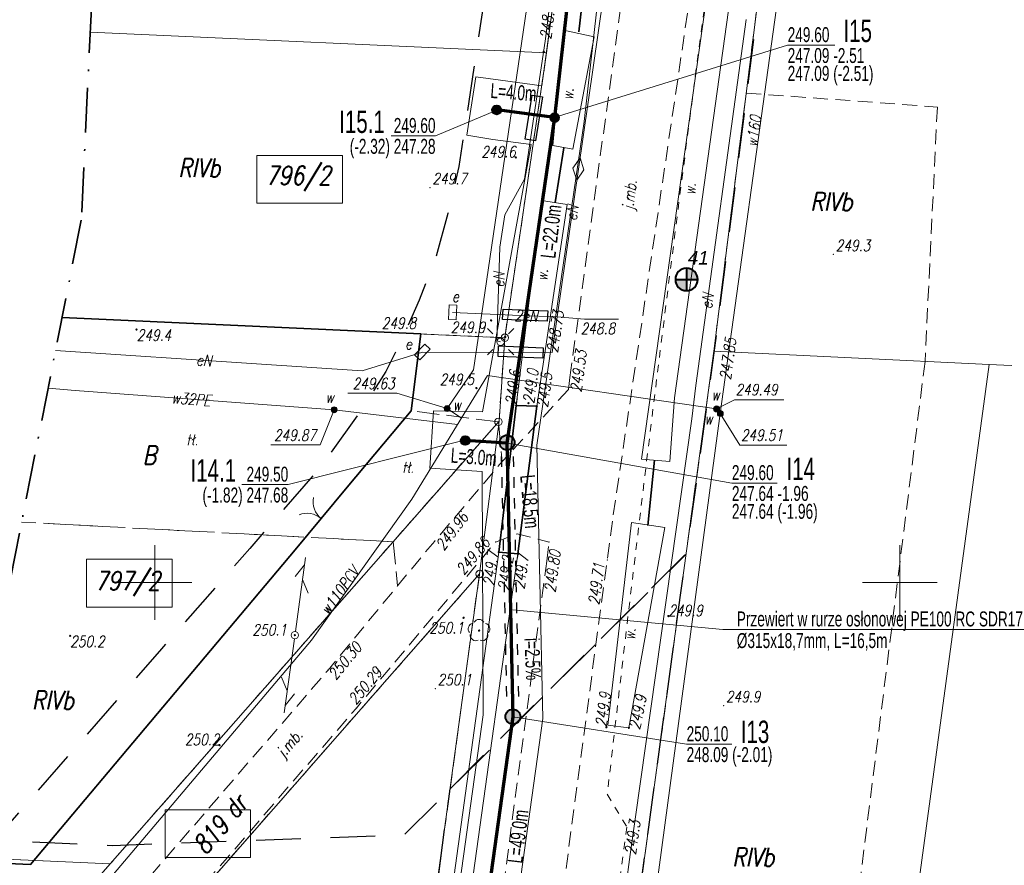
# Model space of a CAD drawing. Header units: millimetres. Extents: x 7436010 to 7436992, y 5663514 to 5666647.
# Tile 65 of 73: x 7436741 to 7436807, y 5666381 to 5666438. Entities that reach past the tile are written whole.
import ezdxf
from ezdxf.enums import TextEntityAlignment as Align

# ---------------------------------------------------------------- set-up
doc = ezdxf.new("R2010")
doc.units = ezdxf.units.MM
doc.header["$PDSIZE"] = 1
for name, pattern in [('$0$HIDDEN', [9.525, 6.35, -3.175]), ('0.7_0.7', [1.4, 0.7, -0.7]), ('1', [0]), ('3', [1, 0.5, -0.5]), ('4', [2.5, 1.5, -1]), ('EGKK', [2, 1.5, -0.5]), ('GAK', [3.5, 2, -0.75, 0, -0.75]), ('GDE', [0]), ('GUZ', [1.5, 1, -0.5]), ('KOC', [2, 1.5, -0.5]), ('KOR', [2, 1, 1]), ('KOU', [1.5, 1, -0.5]), ('UBE', [0]), ('UPE', [2, 1, 1]), ('UPW', [2, 1, 1])]:
    doc.linetypes.add(name, pattern=pattern)
for name, color, linetype, lineweight in [('1 OGRODZENIE', 7, 'BGT', 35), ('2 BRAMY FURTKI', 7, 'Continuous', 18), ('4 JEZDNIA MB', 7, 'KOU', 18), ('6 PLAC TŁUCZEŃ', 7, 'KOC', 18), ('_AA_Kanalizacja grawitacyjna - trasa', 244, 'Continuous', 70), ('_AA_Odcinki boczne grawitacyjne 160mm - trasa', 30, 'Continuous', 70), ('_AA_Studnia kanalizacyjna bet.1000mm - symbol', 24, 'Continuous', 40), ('_AA_Studnia kanalizacyjna PP 600mm - symbol', 24, 'Continuous', 40), ('_DZIAŁKI DO POZWOLENIA', 110, 'Continuous', 9), ('_GG_Otwory geologiczne - symbole', 10, 'Continuous', 40), ('_HH_Przewiert OPIS', 7, 'Continuous', 25), ('_HH_Przewiert_przecisk w rurze osłonowej - trasa', 202, '0.7_0.7', 30), ('_J_rury AROT', 1, 'Continuous', 30), ('_LINIA ROZ.LOKA', 4, '$0$HIDDEN', 30), ('DZIALKI_SYT-WYS_T_0', 7, 'Continuous', 18), ('Działki zarys', 7, 'Continuous', 18), ('EDZPD_L_1', 7, 'GDE', 18), ('EDZPP_T_0', 7, 'Continuous', 18), ('EKLPK_L_0', 96, 'EGKK', 18), ('EUZOU_T_0', 96, 'Continuous', 18), ('EUZOU_T_3', 7, 'Continuous', 18), ('EUZPU_L_3', 7, 'KOR', 18), ('EUZPU_L_7', 7, 'KOR', 18), ('GG_otwory_geologiczne_geolog', 10, 'Continuous', 40), ('Linie_odn', 7, 'Continuous', 9), ('Linie_opisowe', 7, 'Continuous', 5), ('MPZP', 6, '4', 25), ('Numery działek uzupełnienie', 7, 'Continuous', 18), ('obszar odziaływania inwestcyji', 80, 'Continuous', 20), ('Podzial_sekcyjny_krzyze', 7, 'Continuous', 13), ('Punkty', 7, 'Continuous', 18), ('PunPOMIAR1', 7, 'Continuous', 18), ('RzedPOMIAR1', 7, 'Continuous', 18), ('SDROK_T_0', 7, 'Continuous', 18), ('SDRPK_L_1', 7, 'KOU', 18), ('SDRPK_L_4', 7, 'KOU', 18), ('SDRPT_L_0', 7, '1', 35), ('SIEC_ENERGETYCZNA_L_0', 1, '3', 18), ('SZZPZ_T_0', 7, 'Continuous', 18), ('UEEOA_T_0', 1, 'Continuous', 18), ('UEEOC_T_0', 1, 'Continuous', 18), ('UEEOO_T_0', 1, 'Continuous', 18), ('UEEPA_T_0', 1, 'Continuous', 18), ('UEEPA_T_2', 1, 'Continuous', 18), ('UEEPB_L_0', 1, 'UBE', 18), ('UEEPON_L_0', 1, 'UPE', 18), ('UTTPA_T_3', 30, 'Continuous', 18), ('UWWOA_T_0', 5, 'Continuous', 18), ('UWWOC_T_0', 5, 'Continuous', 18), ('UWWOO_T_0', 5, 'Continuous', 18), ('UWWPA_T_0', 5, 'Continuous', 18), ('UWWPB_L_0', 5, '1', 18), ('UWWPO_L_0', 5, '1', 18), ('UWWPO_L_1', 5, '1', 18), ('UŻYTKI LINIE', 96, 'GUZ', 18), ('UŻYTKI OZNACZENIE', 96, 'Continuous', 18), ('WEKTOR WODOCIĄGI wo', 5, 'Continuous', 18), ('WUKOS_T_0', 7, 'Continuous', 18), ('WUKOS_T_1', 7, 'Continuous', 18), ('ZAKRES MAPY', 1, 'GAK', 35)]:
    doc.layers.add(name, color=color, linetype=linetype, lineweight=lineweight)
doc.layers.add('_AA Studnie 600 PP plamki', color=244, linetype='Continuous', lineweight=35, plot=False)
doc.layers.add('_AA Studnie 600 PP SIEĆ', color=244, linetype='Continuous', lineweight=35, plot=False)
for name, color, linetype in [('_AA_Studnia kanalizacyjna bet.1000mm - plamki', 255, 'Continuous'), ('_AA_Studnia kanalizacyjna PP 600mm - plamki', 24, 'Continuous'), ('_map', 7, 'Continuous'), ('TEKST ks przyłącz korek', 32, 'Continuous'), ('TEKST ks przyłącz L _ i', 32, 'Continuous'), ('TEKST ks sieć L _ i', 244, 'Continuous'), ('TEKST ks studnia', 244, 'Continuous')]:
    doc.layers.add(name, color=color, linetype=linetype)
doc.styles.add('K1_ACAD', font='romans.shx', dxfattribs={"width": 0.8, "oblique": 12})
doc.styles.add('PLAN 1 pop.', font='ARIALN.TTF', dxfattribs={"width": 0.8})
doc.styles.add('PLAN 2 pop.', font='ARIALN.TTF', dxfattribs={"width": 0.8})
doc.linetypes.add('BGT', pattern='A,3.75,[133,ltypeshp.shx,S=0.1875,R=0,X=0,Y=0],3.75', length=7.5)

# ---------------------------------------------------------------- blocks, each defined once
blk = doc.blocks.new('GRO')
at = {"linetype": 'Continuous'}
blk.add_circle((0, 0), 0.045, dxfattribs=at)
blk = doc.blocks.new('GRT')
at = {"linetype": 'Continuous'}
blk.add_circle((0, 0), 0.25, dxfattribs=at)
blk = doc.blocks.new('DLI')
at = {"linetype": 'Continuous'}
blk.add_circle((0, 0), 0.045, dxfattribs=at)
for centre, start, end in [((0, 0.375), 30.14012, 149.85988), ((-0.357, 0.116), 102.14447, 221.86002), ((0.357, 0.116), 318.13998, 77.85553), ((-0.22, -0.303), 174.14818, 293.85423), ((0.22, -0.303), 246.14577, 5.85182)]:
    blk.add_arc(centre, 0.375, start, end, dxfattribs=at)
blk = doc.blocks.new('STE')
at = {"linetype": 'Continuous'}
for p, q in [((0.5, 0.25), (-0.5, 0.25)), ((-0.5, 0.25), (-0.5, -0.25)), ((0.5, -0.25), (0.5, 0.25)), ((-0.5, -0.25), (0.5, -0.25))]:
    blk.add_line(p, q, dxfattribs=at)
blk = doc.blocks.new('SLS')
at = {"linetype": 'Continuous'}
blk.add_circle((0, 0), 0.25, dxfattribs=at)
blk = doc.blocks.new('LAT')
at = {"linetype": 'Continuous'}
for p, q in [((-0.53035, 0.53035), (-0.8839, 0.8839)), ((0.53035, 0.53035), (0.8839, 0.8839)), ((-0.53035, -0.53035), (-0.8839, -0.8839)), ((0.53035, -0.53035), (0.8839, -0.8839))]:
    blk.add_line(p, q, dxfattribs=at)
blk = doc.blocks.new('MUF')
at = {"linetype": 'Continuous'}
for p, q in [((-0.75, 0), (0, 0.375)), ((0, -0.375), (-0.75, 0)), ((0, 0.375), (0.75, 0)), ((0.75, 0), (0, -0.375))]:
    blk.add_line(p, q, dxfattribs=at)
blk = doc.blocks.new('SUUS18_01')
at = {"linetype": 'Continuous'}
for p, q in [((0.5, 0.25), (-0.5, 0.25)), ((-0.5, 0.25), (-0.5, -0.25)), ((0.5, -0.25), (0.5, 0.25)), ((-0.5, -0.25), (0.5, -0.25))]:
    blk.add_line(p, q, dxfattribs=at)
blk = doc.blocks.new('PLT')
at = {"linetype": 'Continuous'}
for p, q in [((0.25, 0), (5.25, 0)), ((3.76605, 0), (2.9, -0.5)), ((3.9, 0.5), (4.76605, 0))]:
    blk.add_line(p, q, dxfattribs=at)
blk = doc.blocks.new('ZAS')
at = {"linetype": 'Continuous'}
for radius in [0.2, 0.175, 0.15, 0.125, 0.1, 0.075, 0.05, 0.025, 0.00715]:
    blk.add_circle((0, 0), radius, dxfattribs=at)
blk = doc.blocks.new('SUUS25')
at = {"linetype": 'Continuous'}
for radius in [0.2, 0.175, 0.15, 0.125, 0.1, 0.075, 0.05, 0.025, 0.00715]:
    blk.add_circle((0, 0), radius, dxfattribs=at)
blk = doc.blocks.new('WSP')
at = {"linetype": 'Continuous'}
blk.add_circle((0, 0), 0.045, dxfattribs=at)
blk = doc.blocks.new('BGB')
at = {"linetype": 'Continuous'}
for centre, start, end in [((-1.5, 0), 359.99955, 60), ((1.5, 0), 120, 180.00045)]:
    blk.add_arc(centre, 1.5, start, end, dxfattribs=at)
blk = doc.blocks.new('STUDZ')
at = {"layer": '1 OGRODZENIE', "flags": 128}
blk.add_lwpolyline([(7436743.787, 5666417.772), (7436767.85, 5666416.68), (7436767.2, 5666411.51), (7436762.91, 5666406.39), (7436759.42, 5666402.19), (7436741.67, 5666381.1), (7436736.574, 5666381.305)], dxfattribs=at)
at = {"layer": '4 JEZDNIA MB', "flags": 128}
for points in [[(7436777.757, 5666412.927), (7436773.31, 5666408.1), (7436768.79, 5666402.78), (7436766.3, 5666399.78), (7436761.63, 5666394.12), (7436748.89, 5666379.37), (7436732.598, 5666361.201)], [(7436731.421, 5666355.252), (7436751.25, 5666377.35), (7436763.53, 5666391.58), (7436772.87, 5666402.71), (7436774.32, 5666403.27), (7436776.462, 5666402.702)]]:
    blk.add_lwpolyline(points, dxfattribs=at)
at = {"layer": '6 PLAC TŁUCZEŃ', "flags": 128}
for points in [[(7436773.06, 5666410.767), (7436767.2, 5666411.51), (7436767.85, 5666416.68), (7436743.787, 5666417.772)], [(7436773.06, 5666410.767), (7436773.31, 5666408.1)], [(7436765.996, 5666402.73), (7436741.071, 5666404.043)], [(7436765.996, 5666402.73), (7436766.3, 5666399.78)]]:
    blk.add_lwpolyline(points, dxfattribs=at)
at = {"layer": 'Działki zarys', "flags": 128}
blk.add_lwpolyline([(7436771.79, 5666400.57), (7436773.104, 5666410.817), (7436773.49, 5666416.41)], dxfattribs=at)
at = {"layer": 'EDZPD_L_1'}
for p, q in [((7436797.476, 5666494.855), (7436787.515, 5666415.506)), ((7436778.34, 5666450.7), (7436776.29, 5666435.52)), ((7436776.29, 5666435.52), (7436745.677, 5666436.887)), ((7436773.49, 5666416.41), (7436776.29, 5666435.52)), ((7436743.78, 5666417.737), (7436773.49, 5666416.41)), ((7436787.515, 5666415.506), (7436753.737, 5666168.544)), ((7436805.993, 5666414.612), (7436787.515, 5666415.506)), ((7436772.373, 5666168.078), (7436805.993, 5666414.612)), ((7436805.993, 5666414.612), (7436814.782, 5666414.187)), ((7436773.104, 5666410.817), (7436747.01, 5666381.13)), ((7436731.252, 5666354.396), (7436771.79, 5666400.57)), ((7436771.79, 5666400.57), (7436763.923, 5666343.092)), ((7436733.505, 5666365.79), (7436747.01, 5666381.13)), ((7436747.01, 5666381.13), (7436736.631, 5666381.596))]:
    blk.add_line(p, q, dxfattribs=at)
at = {"layer": 'EKLPK_L_0', "linetype": 'GUZ'}
for p, q in [((7436743.783, 5666417.755), (7436773.49, 5666416.41)), ((7436765.996, 5666402.73), (7436741.071, 5666404.043))]:
    blk.add_line(p, q, dxfattribs=at)
at = {"layer": 'EUZPU_L_3'}
for p, q in [((7436776.72, 5666429.29), (7436777.42, 5666437.04)), ((7436777.42, 5666437.04), (7436779.48, 5666436.58)), ((7436779.48, 5666436.58), (7436778.05, 5666429.06)), ((7436778.05, 5666429.06), (7436776.72, 5666429.29)), ((7436774.26, 5666411.87), (7436775.95, 5666425.61)), ((7436775.95, 5666425.61), (7436777.67, 5666425.35)), ((7436777.67, 5666425.35), (7436775.63, 5666411.81)), ((7436784.56, 5666408.11), (7436782.66, 5666408.26)), ((7436780.393, 5666390.428), (7436782, 5666404.01)), ((7436784.23, 5666403.68), (7436781.811, 5666390.249)), ((7436782, 5666404.01), (7436784.23, 5666403.68)), ((7436773.08, 5666402.03), (7436767.52, 5666361.64)), ((7436774.37, 5666401.91), (7436768.7, 5666361.4))]:
    blk.add_line(p, q, dxfattribs=at)
at = {"layer": 'EUZPU_L_7'}
for p, q in [((7436782.66, 5666408.26), (7436789.97, 5666460.082)), ((7436791.479, 5666459.715), (7436784.869, 5666412.373)), ((7436784.869, 5666412.373), (7436784.56, 5666408.11)), ((7436781.811, 5666390.249), (7436780.393, 5666390.428))]:
    blk.add_line(p, q, dxfattribs=at)
at = {"layer": 'Podzial_sekcyjny_krzyze', "color": 7, "lineweight": 13}
for p, q in [((7436750, 5666397.5), (7436750, 5666402.5)), ((7436800, 5666397.5), (7436800, 5666402.5)), ((7436747.5, 5666400), (7436752.5, 5666400)), ((7436797.5, 5666400), (7436802.5, 5666400))]:
    blk.add_line(p, q, dxfattribs=at)
at = {"layer": 'PunPOMIAR1'}
for p in [(7436768.48, 5666426.47), (7436795.54, 5666421.99), (7436767.85, 5666416.68), (7436777.757, 5666412.927), (7436768.79, 5666402.78), (7436772.87, 5666402.71), (7436776.462, 5666402.702), (7436780.361, 5666401.515), (7436761.63, 5666394.12), (7436768.82, 5666392.88), (7436788.17, 5666391.74), (7436763.53, 5666391.58), (7436741.67, 5666381.1)]:
    blk.add_point(p, dxfattribs=at)
at = {"layer": 'SDRPK_L_1'}
for p, q in [((7436777.86, 5666413.74), (7436784.8, 5666464.36)), ((7436777.757, 5666412.927), (7436777.86, 5666413.74)), ((7436776.3, 5666401.42), (7436776.462, 5666402.702)), ((7436772.41, 5666372.2), (7436776.3, 5666401.42))]:
    blk.add_line(p, q, dxfattribs=at)
at = {"layer": 'SDRPK_L_4'}
for p, q in [((7436786.186, 5666441.134), (7436780.708, 5666404.114)), ((7436780.708, 5666404.114), (7436776.37, 5666371.625))]:
    blk.add_line(p, q, dxfattribs=at)
at = {"layer": 'SDRPT_L_0'}
for p, q in [((7436778.45, 5666436.92), (7436779.03, 5666442.02)), ((7436776.86, 5666425.48), (7436777.46, 5666429.13)), ((7436773.08, 5666402.03), (7436774.26, 5666411.87)), ((7436774.26, 5666411.87), (7436775.63, 5666411.81)), ((7436775.63, 5666411.81), (7436774.37, 5666401.91)), ((7436783.09, 5666403.82), (7436783.525, 5666408.192)), ((7436774.37, 5666401.91), (7436773.08, 5666402.03))]:
    blk.add_line(p, q, dxfattribs=at)
at = {"layer": 'SIEC_ENERGETYCZNA_L_0'}
for p, q in [((7436787.121, 5666440.378), (7436786.464, 5666435.421)), ((7436786.464, 5666435.421), (7436785.815, 5666430.464)), ((7436785.815, 5666430.464), (7436785.176, 5666425.505)), ((7436785.176, 5666425.505), (7436784.545, 5666420.545)), ((7436784.545, 5666420.545), (7436783.923, 5666415.583)), ((7436783.923, 5666415.583), (7436783.309, 5666410.621)), ((7436783.309, 5666410.621), (7436782.704, 5666405.658)), ((7436782.704, 5666405.658), (7436782.108, 5666400.694)), ((7436782.108, 5666400.694), (7436781.52, 5666395.728)), ((7436781.52, 5666395.728), (7436780.939, 5666390.762)), ((7436780.939, 5666390.762), (7436780.366, 5666385.795)), ((7436780.366, 5666385.795), (7436781.683, 5666383.595)), ((7436781.683, 5666383.595), (7436776.483, 5666345.798))]:
    blk.add_line(p, q, dxfattribs=at)
at = {"layer": 'UEEOC_T_0'}
for p, q in [((7436777, 5666417.81), (7436778.843, 5666417.647)), ((7436778.843, 5666417.647), (7436781.123, 5666417.647))]:
    blk.add_line(p, q, dxfattribs=at)
at = {"layer": 'UEEPB_L_0'}
for p, q in [((7436774.51, 5666417.91), (7436769.99, 5666418.11)), ((7436786.3, 5666413.21), (7436786.04, 5666410.96))]:
    blk.add_line(p, q, dxfattribs=at)
at = {"layer": 'UEEPON_L_0'}
for p, q in [((7436778.43, 5666427.72), (7436783.76, 5666464.78)), ((7436776.21, 5666436.45), (7436778.05, 5666450.86)), ((7436789.68, 5666437.75), (7436786.3, 5666413.21)), ((7436774.81, 5666427.04), (7436776.21, 5666436.45)), ((7436777, 5666417.81), (7436778.43, 5666427.72)), ((7436773.49, 5666424.65), (7436774.81, 5666427.04)), ((7436773.16, 5666422.49), (7436773.49, 5666424.65)), ((7436772.96, 5666416.2), (7436773.16, 5666422.49)), ((7436769.99, 5666418.11), (7436774.51, 5666417.91)), ((7436774.51, 5666417.91), (7436777, 5666417.81)), ((7436776.66, 5666415.42), (7436777, 5666417.81)), ((7436773.21, 5666416.14), (7436772.96, 5666416.2)), ((7436743.346, 5666415.543), (7436756.84, 5666414.66)), ((7436763.91, 5666414.19), (7436767.966, 5666415.451)), ((7436767.966, 5666415.451), (7436776.66, 5666415.42)), ((7436756.84, 5666414.66), (7436763.91, 5666414.19)), ((7436786.3, 5666413.21), (7436786.04, 5666410.96)), ((7436786.04, 5666410.96), (7436781.9, 5666381.75)), ((7436781.9, 5666381.75), (7436776.98, 5666345.74))]:
    blk.add_line(p, q, dxfattribs=at)
at = {"layer": 'UWWOA_T_0'}
for p, q in [((7436762.96, 5666412.699), (7436766.25, 5666412.699)), ((7436769.62, 5666411.66), (7436766.25, 5666412.699)), ((7436787.7, 5666411.633), (7436788.891, 5666412.248)), ((7436788.891, 5666412.248), (7436792.213, 5666412.248)), ((7436762.04, 5666411.58), (7436761.107, 5666409.233)), ((7436787.95, 5666411.323), (7436789.252, 5666409.204)), ((7436757.784, 5666409.233), (7436761.107, 5666409.233)), ((7436789.252, 5666409.204), (7436792.411, 5666409.204))]:
    blk.add_line(p, q, dxfattribs=at)
at = {"layer": 'UWWPB_L_0'}
blk.add_line((7436772.326, 5666413.876), (7436787.7, 5666411.633), dxfattribs=at)
at = {"layer": 'UWWPO_L_0'}
for p, q in [((7436771.39, 5666414.26), (7436778.41, 5666461.94)), ((7436769.62, 5666411.66), (7436771.39, 5666414.26)), ((7436772.326, 5666413.876), (7436767.254, 5666405.58)), ((7436787.7, 5666411.633), (7436772.326, 5666413.876)), ((7436742.847, 5666413.018), (7436744.66, 5666412.88)), ((7436744.66, 5666412.88), (7436762.04, 5666411.58)), ((7436762.04, 5666411.58), (7436769.76, 5666410.65)), ((7436769.62, 5666411.66), (7436770.579, 5666411.018)), ((7436769.76, 5666410.65), (7436770.313, 5666410.583)), ((7436767.254, 5666405.58), (7436760.513, 5666396.131)), ((7436760.513, 5666396.131), (7436746.228, 5666379.252))]:
    blk.add_line(p, q, dxfattribs=at)
at = {"layer": 'UŻYTKI LINIE', "flags": 128}
for points in [[(7436823.93, 5666586.601), (7436810.63, 5666566.41), (7436804.47, 5666551.66), (7436797.476, 5666494.855), (7436787.515, 5666415.506)], [(7436773.49, 5666416.41), (7436776.29, 5666435.52), (7436778.34, 5666450.7), (7436780.28, 5666465.03), (7436782.7, 5666482.94), (7436784.86, 5666498.91)], [(7436789.688, 5666432.814), (7436802.511, 5666431.876)], [(7436802.511, 5666431.876), (7436801.686, 5666414.821)], [(7436765.996, 5666402.73), (7436773.104, 5666410.817), (7436773.49, 5666416.41)], [(7436787.515, 5666415.506), (7436753.737, 5666168.544), (7436746.67, 5666118.16), (7436780.502, 5666113.002)], [(7436801.686, 5666414.821), (7436793.077, 5666346.083), (7436778.141, 5666346.969)], [(7436765.996, 5666402.73), (7436747.01, 5666381.13), (7436733.505, 5666365.79)], [(7436731.252, 5666354.396), (7436771.79, 5666400.57), (7436763.923, 5666343.092), (7436762.092, 5666329.713), (7436760.633, 5666319.06), (7436758.266, 5666301.767), (7436755.859, 5666284.176), (7436753.329, 5666265.697)], [(7436747.01, 5666381.13), (7436736.631, 5666381.596)]]:
    blk.add_lwpolyline(points, dxfattribs=at)
at = {"layer": 'WEKTOR WODOCIĄGI wo'}
for p, q in [((7436794.97, 5666462.035), (7436787.95, 5666411.323)), ((7436787.95, 5666411.323), (7436778.806, 5666343.714))]:
    blk.add_line(p, q, dxfattribs=at)
at = {"layer": 'ZAKRES MAPY', "ltscale": 1.5}
blk.add_lwpolyline([(7436499.641, 5664770.193), (7436618.185, 5665205.388), (7436683.215, 5665437.779), (7436699.287, 5665515.689), (7436766.552, 5666002.198), (7436830.547, 5666510.526), (7436842.092, 5666581.758), (7436785.507, 5666596.847), (7436785.507, 5666596.847), (7436586.578, 5666594.142), (7436584.945, 5666524.704), (7436750.078, 5666529.355), (7436745.077, 5666424.297), (7436720.947, 5666302.298), (7436720.947, 5666302.298), (7436688.828, 5666001.547), (7436443.205, 5666009.348), (7436440.088, 5665956.611), (7436694.209, 5665946.106), (7436662.94, 5665733.974), (7436630.662, 5665497.389), (7436531.494, 5665129.942)], dxfattribs=at)
at = {"layer": '2 BRAMY FURTKI', "rotation": 50.27503255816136}
blk.add_blockref('BGB', (7436761.165, 5666404.29), dxfattribs=at)
at = {"layer": 'EDZPP_T_0'}
for p in [(7436773.49, 5666416.41), (7436773.06, 5666410.767), (7436771.79, 5666400.57), (7436771.806, 5666400.568)]:
    blk.add_blockref('GRT', p, dxfattribs=at)
at = {"layer": 'Punkty'}
for p in [(7436776.1, 5666435.58), (7436773.52, 5666416.46)]:
    blk.add_blockref('GRO', p, dxfattribs=at)
at = {"layer": 'SZZPZ_T_0', "rotation": 0.06285504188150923}
blk.add_blockref('DLI', (7436771.76, 5666396.772), dxfattribs=at)
at = {"layer": 'UEEPA_T_0'}
for name, p, rotation in [('MUF', (7436778.43, 5666427.72), 261.7889694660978), ('SUUS18_01', (7436769.99, 5666418.11), 267.4664413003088), ('STE', (7436767.966, 5666415.451), 45.97101531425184)]:
    blk.add_blockref(name, p, dxfattribs=dict(at, rotation=rotation))
at = {"layer": 'UEEPA_T_2'}
for name in ['LAT', 'SLS']:
    blk.add_blockref(name, (7436773.21, 5666416.14), dxfattribs=at)
at = {"layer": 'UTTPA_T_3'}
for name, rotation in [('PLT', 82.30122866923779), ('SLS', 0.0641391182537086), ('PLT', 262.247596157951)]:
    blk.add_blockref(name, (7436759.405, 5666396.465), dxfattribs=dict(at, rotation=rotation))
at = {"layer": 'UWWPA_T_0'}
blk.add_blockref('SUUS25', (7436762.04, 5666411.58), dxfattribs=at)
for p, rotation in [((7436769.62, 5666411.66), 326.2133764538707), ((7436787.7, 5666411.633), 1.740868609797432), ((7436787.95, 5666411.323), 180.9609206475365)]:
    blk.add_blockref('ZAS', p, dxfattribs=dict(at, rotation=rotation))
at = {"layer": 'WUKOS_T_0'}
for p, rotation in [((7436774.224, 5666428.502), 0.06255451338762), ((7436772.569, 5666417.572), 0.06280040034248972), ((7436748.777, 5666416.955), 0.0651226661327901), ((7436771.584, 5666413.037), 0.06293700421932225), ((7436770.724, 5666397.633), 0.06296432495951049), ((7436784.469, 5666397.743), 0.06135239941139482), ((7436759.405, 5666396.465), 0.0641391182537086), ((7436780.304, 5666390.289), 0.06189881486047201), ((7436781.811, 5666390.249), 0.06173489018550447), ((7436754.339, 5666389.095), 0.0643030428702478)]:
    blk.add_blockref('WSP', p, dxfattribs=dict(at, rotation=rotation))
for p in [(7436774.257, 5666411.87), (7436775.07, 5666412.02), (7436775.63, 5666411.81), (7436773.08, 5666402.03), (7436773.71, 5666401.78), (7436774.37, 5666401.91), (7436744.329, 5666396.422)]:
    blk.add_blockref('WSP', p, dxfattribs=at)
at = {"layer": '4 JEZDNIA MB', "style": 'K1_ACAD', "oblique": 12, "width": 0.8}
blk.add_text('j.mb.', height=0.75, rotation=49.2449, dxfattribs=at).set_placement((7436759.123, 5666389.139), align=Align.MIDDLE)
at = {"layer": '6 PLAC TŁUCZEŃ', "style": 'K1_ACAD', "oblique": 12, "width": 0.8}
for p in [(7436752.115, 5666409.186), (7436766.595, 5666407.341)]:
    blk.add_text('tł.', height=0.75, dxfattribs=at).set_placement(p)
at = {"layer": 'DZIALKI_SYT-WYS_T_0', "style": 'K1_ACAD', "oblique": 12, "width": 0.8}
for s, p in [('796/2', (7436759.642, 5666427.198)), ('797/2', (7436748.189, 5666400.029))]:
    blk.add_text(s, height=1.25, dxfattribs=at).set_placement(p, align=Align.MIDDLE)
at = {"layer": 'EUZOU_T_0', "style": 'K1_ACAD', "oblique": 12, "width": 0.8}
blk.add_text('B', height=1.25, dxfattribs=at).set_placement((7436749.648, 5666408.527), align=Align.MIDDLE)
at = {"layer": 'EUZOU_T_3', "style": 'K1_ACAD', "oblique": 12, "width": 0.8}
for rotation, p in [(86.15397, (7436778.091, 5666432.718)), (87.8142, (7436786.285, 5666426.363)), (86.15397, (7436776.366, 5666420.588)), (86.30861, (7436782.243, 5666396.509))]:
    blk.add_text('w.', height=0.75, rotation=rotation, dxfattribs=at).set_placement(p, align=Align.CENTER)
at = {"layer": 'Numery działek uzupełnienie', "style": 'K1_ACAD', "oblique": 12, "width": 0.8}
blk.add_text('819', height=1.25, rotation=49.18188, dxfattribs=at).set_placement((7436753.773, 5666383.043), align=Align.MIDDLE)
at = {"layer": 'RzedPOMIAR1', "style": 'K1_ACAD', "oblique": 12, "width": 0.8}
for s, p in [('249.7', (7436768.636, 5666426.695)), ('249.3', (7436795.696, 5666422.215)), ('249.8', (7436765.234, 5666417.012)), ('250.1', (7436768.976, 5666393.105)), ('249.9', (7436788.326, 5666391.965))]:
    blk.add_text(s, height=0.75, dxfattribs=at).set_placement(p)
for s, rotation, p in [('249.53', 82.41599, (7436778.619, 5666412.717)), ('249.96', 52.87897, (7436769.388, 5666402.083)), ('249.86', 49.99752, (7436770.734, 5666400.452)), ('249.80', 82.41692, (7436776.873, 5666399.303)), ('249.71', 82.39549, (7436779.821, 5666398.465)), ('250.30', 50.47436, (7436762.151, 5666393.413)), ('250.29', 49.99752, (7436763.496, 5666391.748))]:
    blk.add_text(s, height=0.75, rotation=rotation, dxfattribs=at).set_placement(p)
at = {"layer": 'SDROK_T_0', "style": 'K1_ACAD', "oblique": 12, "width": 0.8}
blk.add_text('j.mb.', height=0.75, rotation=83.01149, dxfattribs=at).set_placement((7436781.731, 5666424.981), align=Align.MIDDLE_LEFT)
at = {"layer": 'UEEOA_T_0', "style": 'K1_ACAD', "oblique": 12, "width": 0.8}
for p in [(7436770.179, 5666418.797), (7436767.035, 5666415.619)]:
    blk.add_text('e', height=0.75, dxfattribs=at).set_placement(p, align=Align.CENTER)
at = {"layer": 'UEEOC_T_0', "style": 'K1_ACAD', "oblique": 12, "width": 0.8}
for s, rotation, p in [('248.66', 82.72333, (7436776.21, 5666436.45)), ('248.73', 81, (7436776.657, 5666415.42)), ('249.3', 81.93308, (7436781.9, 5666381.75))]:
    blk.add_text(s, height=0.75, rotation=rotation, dxfattribs=at).set_placement(p, align=Align.MIDDLE_LEFT)
blk.add_text('248.8', height=0.75, dxfattribs=at).set_placement((7436778.575, 5666416.647))
at = {"layer": 'UEEOO_T_0', "style": 'K1_ACAD', "oblique": 12, "width": 0.8}
for s, rotation, p in [('eN', 81.78896, (7436778.005, 5666424.778)), ('eN', 88.1788, (7436773.09, 5666420.297)), ('eN', 82.15774, (7436787.079, 5666418.865)), ('2eN', 357.7002, (7436774.924, 5666417.87)), ('eN', 356.25701, (7436753.302, 5666414.891))]:
    blk.add_text(s, height=0.75, rotation=rotation, dxfattribs=at).set_placement(p, align=Align.MIDDLE)
at = {"layer": 'UWWOA_T_0', "style": 'K1_ACAD', "oblique": 12, "width": 0.8}
blk.add_text('249.63', height=0.75, dxfattribs=at).set_placement((7436766.11, 5666412.96), align=Align.RIGHT)
for s, p in [('249.49', (7436788.971, 5666412.548)), ('w', (7436787.35, 5666412.211)), ('w', (7436769.999, 5666411.539)), ('w', (7436786.885, 5666410.597)), ('249.51', (7436789.332, 5666409.504))]:
    blk.add_text(s, height=0.75, dxfattribs=at).set_placement(p)
blk.add_text('w', height=0.75, dxfattribs=at).set_placement((7436761.744, 5666412.044), align=Align.CENTER)
blk.add_text('249.87', height=0.75, dxfattribs=at).set_placement((7436760.832, 5666410.248), align=Align.TOP_RIGHT)
at = {"layer": 'UWWOC_T_0', "style": 'K1_ACAD', "oblique": 12, "width": 0.8}
blk.add_text('247.85', height=0.75, rotation=82.1172, dxfattribs=at).set_placement((7436788.642, 5666413.543))
at = {"layer": 'UWWOO_T_0', "style": 'K1_ACAD', "oblique": 12, "width": 0.8}
blk.add_text('w160', height=0.75, rotation=82.11979, dxfattribs=at).set_placement((7436790.564, 5666430.203), align=Align.CENTER)
blk.add_text('w32PE', height=0.75, rotation=355.64375, dxfattribs=at).set_placement((7436752.449, 5666412.297), align=Align.MIDDLE)
blk.add_text('w110PCV', height=0.75, rotation=54.494, dxfattribs=at).set_placement((7436761.661, 5666397.74))
at = {"layer": 'UŻYTKI OZNACZENIE', "style": 'K1_ACAD', "oblique": 12, "width": 0.8}
for p in [(7436752.994, 5666427.79), (7436795.407, 5666425.532), (7436743.169, 5666392.101), (7436790.156, 5666381.59)]:
    blk.add_text('RIVb', height=1.25, dxfattribs=at).set_placement(p, align=Align.MIDDLE)
blk.add_text('dr', height=1.25, rotation=49.20694, dxfattribs=at).set_placement((7436755.395, 5666384.994), align=Align.MIDDLE)
at = {"layer": 'WUKOS_T_1', "style": 'K1_ACAD', "oblique": 12, "width": 0.8}
for s, rotation, p in [('249.6', 0.06258, (7436774.224, 5666428.502)), ('249.5', 0.06296, (7436771.431, 5666413.24)), ('249.7', 82.16099, (7436773.08, 5666402.028)), ('250.1', 0.06419, (7436758.872, 5666396.443)), ('250.2', 0.06433, (7436754.339, 5666389.095))]:
    blk.add_text(s, height=0.75, rotation=rotation, dxfattribs=at).set_placement(p, align=Align.RIGHT)
for s, rotation, p in [('249.9', 0.06286, (7436772.181, 5666417.482)), ('249.7', 82.03234, (7436774.37, 5666401.91))]:
    blk.add_text(s, height=0.75, rotation=rotation, dxfattribs=at).set_placement(p, align=Align.TOP_RIGHT)
for s, rotation, p in [('249.4', 0.06512, (7436748.798, 5666416.204)), ('249.6', 82.5602, (7436774.257, 5666411.87)), ('249.9', 0.0613, (7436784.469, 5666397.743)), ('249.9', 82.39565, (7436780.304, 5666390.289))]:
    blk.add_text(s, height=0.75, rotation=rotation, dxfattribs=at).set_placement(p)
blk.add_text('249.0', height=0.75, rotation=82.18801, dxfattribs=at).set_placement((7436775.07, 5666412.02), align=Align.MIDDLE_LEFT)
for s, rotation, p in [('249.5', 82.18801, (7436775.63, 5666411.81)), ('249.9', 78.02871, (7436781.808, 5666390.249))]:
    blk.add_text(s, height=0.75, rotation=rotation, dxfattribs=at).set_placement(p, align=Align.TOP_LEFT)
blk.add_text('249.2', height=0.75, rotation=82.0272, dxfattribs=at).set_placement((7436773.706, 5666401.781), align=Align.MIDDLE_RIGHT)
blk.add_text('250.1', height=0.75, rotation=0.06302, dxfattribs=at).set_placement((7436769.582, 5666397.327), align=Align.TOP_CENTER)
blk.add_text('250.2', height=0.75, dxfattribs=at).set_placement((7436744.329, 5666396.422), align=Align.TOP_LEFT)
blk = doc.blocks.new('A$C759113EB')
at = {"linetype": '1'}
h = blk.add_hatch(color=1, dxfattribs=at)
h.dxf.hatch_style = 1
h.paths.add_polyline_path([(1.5, 1.5), (3, 1.5, 0.414214), (1.5, 3)])
h.paths.add_polyline_path([(1.5, 1.5), (0, 1.5, 0.414214), (1.5, 0)])
at = {"layer": 'GG_otwory_geologiczne_geolog', "color": 10}
for p, q in [((1.5, 3), (1.5, 0)), ((0, 1.5), (3, 1.5))]:
    blk.add_line(p, q, dxfattribs=at)
at = {"layer": 'GG_otwory_geologiczne_geolog', "color": 1}
for start, end in [(90, 180), (270, 0)]:
    blk.add_arc((1.5, 1.5), 1.5, start, end, dxfattribs=at)
at = {"layer": 'GG_otwory_geologiczne_geolog', "color": 10}
for start, end in [(0, 90), (180, 270)]:
    blk.add_arc((1.5, 1.5), 1.5, start, end, dxfattribs=at)
blk = doc.blocks.new('MPZP')
at = {"layer": 'MPZP', "ltscale": 2, "flags": 128}
for points in [[(7436822.534, 5666584.472), (7436810.63, 5666566.41), (7436804.47, 5666551.66), (7436797.476, 5666494.855), (7436787.515, 5666415.506), (7436785.485, 5666400.662)], [(7436785.893, 5666532.299), (7436781.023, 5666499.081), (7436775.933, 5666465.224), (7436771.24, 5666433.269), (7436770.228, 5666426.643), (7436769.493, 5666423.51), (7436768.612, 5666420.36), (7436767.565, 5666417.685), (7436766.384, 5666415.029), (7436765.323, 5666412.906), (7436763.563, 5666410.141), (7436760.971, 5666406.538), (7436756.206, 5666401.046), (7436750.279, 5666394.315), (7436739.083, 5666381.486)], [(7436736.631, 5666381.596), (7436747.01, 5666381.13), (7436766.581, 5666381.856), (7436785.485, 5666400.662)]]:
    blk.add_lwpolyline(points, dxfattribs=at)

msp = doc.modelspace()

# ---------------------------------------------------------------- hatches: boundary and pattern name
at = {"layer": '_AA Studnie 600 PP plamki', "lineweight": 80}
h = msp.add_hatch(color=256, dxfattribs=at)
h.dxf.hatch_style = 1
edge = h.paths.add_edge_path()
edge.add_arc((7436776.828, 5666431.167), 0.3, 0, 360)
h = msp.add_hatch(color=256, dxfattribs=at)
h.dxf.hatch_style = 1
edge = h.paths.add_edge_path()
edge.add_arc((7436776.828, 5666431.167), 0.3, 0, 360)
at = {"layer": '_AA_Studnia kanalizacyjna bet.1000mm - plamki', "linetype": 'Continuous'}
h = msp.add_hatch(color=256, dxfattribs=at)
edge = h.paths.add_edge_path()
edge.add_arc((7436773.643, 5666409.379), 0.5, 0, 360)
h = msp.add_hatch(color=256, dxfattribs=at)
edge = h.paths.add_edge_path()
edge.add_arc((7436774.032, 5666390.997), 0.5, 0, 360)
at = {"layer": '_AA_Studnia kanalizacyjna PP 600mm - plamki', "linetype": 'Continuous'}
h = msp.add_hatch(color=30, dxfattribs=at)
edge = h.paths.add_edge_path()
edge.add_arc((7436772.945, 5666431.686), 0.3, 0, 360)
h = msp.add_hatch(color=30, dxfattribs=at)
edge = h.paths.add_edge_path()
edge.add_arc((7436770.833, 5666409.517), 0.3, 0, 360)

# ---------------------------------------------------------------- linework, layer by layer
at = {"layer": '_AA Studnie 600 PP SIEĆ'}
msp.add_circle((7436776.828, 5666431.167), 0.3, dxfattribs=at)
at = {"layer": '_AA_Kanalizacja grawitacyjna - trasa'}
msp.add_lwpolyline([(7436799.145, 5666560.67), (7436794.634, 5666559.011), (7436795.293, 5666549.693), (7436791.179, 5666520.207), (7436787.799, 5666497.3), (7436784.559, 5666470.851), (7436779.774, 5666457.415), (7436776.828, 5666431.167), (7436773.635, 5666409.33), (7436774.032, 5666390.997), (7436767.297, 5666342.679), (7436767.297, 5666342.679), (7436761.997, 5666342.299), (7436760.239, 5666328.925)], dxfattribs=at)
at = {"layer": '_AA_Odcinki boczne grawitacyjne 160mm - trasa', "linetype": 'Continuous'}
msp.add_lwpolyline([(7436776.828, 5666431.167), (7436772.945, 5666431.686)], dxfattribs=at)
at = {"layer": '_AA_Odcinki boczne grawitacyjne 160mm - trasa', "linetype": 'Continuous', "flags": 128}
msp.add_lwpolyline([(7436773.635, 5666409.33), (7436770.833, 5666409.517)], dxfattribs=at)
at = {"layer": '_AA_Studnia kanalizacyjna bet.1000mm - symbol', "linetype": 'Continuous'}
for centre in [(7436773.643, 5666409.379), (7436774.032, 5666390.997)]:
    msp.add_circle(centre, 0.5, dxfattribs=at)
at = {"layer": '_AA_Studnia kanalizacyjna PP 600mm - symbol', "color": 30, "linetype": 'Continuous'}
for centre in [(7436772.945, 5666431.686), (7436770.833, 5666409.517)]:
    msp.add_circle(centre, 0.3, dxfattribs=at)
at = {"layer": '_DZIAŁKI DO POZWOLENIA'}
for points in [[(7436756.858, 5666428.623), (7436762.59, 5666428.623), (7436762.59, 5666425.422), (7436756.858, 5666425.422)], [(7436745.429, 5666401.553), (7436751.161, 5666401.553), (7436751.161, 5666398.352), (7436745.429, 5666398.352)], [(7436750.693, 5666384.757), (7436756.425, 5666384.757), (7436756.425, 5666381.555), (7436750.693, 5666381.555)]]:
    msp.add_lwpolyline(points, close=True, dxfattribs=at)
at = {"layer": '_HH_Przewiert_przecisk w rurze osłonowej - trasa'}
for points in [[(7436773.254, 5666408.45), (7436773.613, 5666391.902)], [(7436774.055, 5666408.45), (7436774.413, 5666391.902)]]:
    msp.add_lwpolyline(points, dxfattribs=at)
at = {"layer": '_J_rury AROT'}
for points in [[(7436774.854, 5666429.711), (7436775.318, 5666432.675), (7436776.01, 5666432.567), (7436775.546, 5666429.603)], [(7436773.375, 5666418.335), (7436776.372, 5666418.21), (7436776.343, 5666417.511), (7436773.346, 5666417.636)], [(7436773.072, 5666415.856), (7436776.069, 5666415.731), (7436776.04, 5666415.032), (7436773.043, 5666415.157)]]:
    msp.add_lwpolyline(points, close=True, dxfattribs=at)
at = {"layer": '_LINIA ROZ.LOKA', "ltscale": 0.5, "flags": 128}
msp.add_lwpolyline([(7436769.819, 5666386.172), (7436785.63, 5666401.9), (7436777.168, 5666339.855), (7436769.643, 5666284.835), (7436763.693, 5666241.333), (7436758.706, 5666204.871), (7436746.995, 5666120.477), (7436746.67, 5666118.16), (7436746, 5666112.25), (7436742.679, 5666086.949), (7436737.87, 5666050.31), (7436735.793, 5666034.48), (7436729.165, 5665983.959), (7436725.413, 5665955.369), (7436721.158, 5665922.936), (7436716.677, 5665892.746), (7436714.652, 5665879.501), (7436710.699, 5665853.651), (7436705.915, 5665822.364), (7436701.238, 5665791.78), (7436696.682, 5665761.986), (7436693.363, 5665740.276), (7436692.49, 5665734.57), (7436691.24, 5665725.21), (7436686.817, 5665692.279), (7436686.24, 5665687.98), (7436687.02, 5665687.872), (7436687.796, 5665687.765), (7436688.426, 5665687.677), (7436689.729, 5665687.497), (7436691.702, 5665687.224), (7436695.055, 5665686.76), (7436699.592, 5665686.132), (7436703.87, 5665685.495), (7436710.052, 5665684.688), (7436704.144, 5665626.716), (7436692.353, 5665554.027), (7436684.4, 5665507.895), (7436678.948, 5665476.375), (7436678.106, 5665452.583), (7436669.825, 5665424.532), (7436658.741, 5665384.423), (7436649.917, 5665353.223), (7436656.066, 5665352.41), (7436640.531, 5665294.184), (7436627.067, 5665248.662), (7436617.803, 5665220.557), (7436609.033, 5665184.743), (7436597.094, 5665145.042), (7436586.74, 5665104.181), (7436580.262, 5665077.607), (7436551.399, 5665080.628), (7436544.132, 5665053.462), (7436541.654, 5665043.684), (7436535.648, 5665019.894), (7436527.279, 5664986.713), (7436518.85, 5664953.127), (7436540.241, 5664951.286), (7436527.274, 5664905.085), (7436512.887, 5664848.872), (7436512.752, 5664848.252), (7436491.254, 5664843.656), (7436490.454, 5664840.416), (7436488.749, 5664840.174), (7436485.592, 5664828.52), (7436480.77, 5664810.687), (7436477.564, 5664798.832), (7436470.048, 5664771.067), (7436466.776, 5664758.912), (7436460.996, 5664737.529), (7436453.383, 5664709.453), (7436450.493, 5664698.657), (7436449.293, 5664694.235), (7436447.878, 5664689.001), (7436444.735, 5664677.411), (7436439.734, 5664658.879), (7436430.798, 5664625.844), (7436422.092, 5664592.636), (7436411.808, 5664553.448), (7436402.818, 5664519.107), (7436395.065, 5664489.579), (7436386.906, 5664458.419), (7436380.697, 5664434.655), (7436376.518, 5664418.897), (7436373.403, 5664406.849), (7436371.231, 5664398.643), (7436365.4, 5664376.386), (7436360.194, 5664356.586), (7436358.975, 5664351.964), (7436370.073, 5664349.716), (7436345.743, 5664252.376), (7436338.101, 5664221.811), (7436346.559, 5664219.638), (7436332.958, 5664172.827), (7436327.706, 5664153.961), (7436320.71, 5664127.647), (7436315.847, 5664109.043), (7436293.508, 5664105.672), (7436291.778, 5664098.993), (7436311.255, 5664095.216), (7436305.86, 5664069.899), (7436301.249, 5664052.498), (7436298.259, 5664034.704), (7436295.226, 5664016.7), (7436294.203, 5663992.362), (7436295.675, 5663969.316), (7436298.862, 5663944.903), (7436305.053, 5663922.416), (7436309.368, 5663907.37), (7436310.083, 5663904.279), (7436287.939, 5663894.265), (7436287.89, 5663894.23), (7436289.293, 5663888.169), (7436307.22, 5663896.421), (7436313.563, 5663878.366), (7436316.816, 5663864.356), (7436323.097, 5663841.843), (7436323.621, 5663840.346), (7436302.734, 5663832.549), (7436306.084, 5663818.609), (7436328.591, 5663826.53), (7436335.305, 5663807.875), (7436346.491, 5663776.834), (7436347.265, 5663774.439), (7436325.835, 5663769.718), (7436328.273, 5663765.489), (7436328.273, 5663765.489), (7436337.733, 5663749.257), (7436355.952, 5663758.124), (7436369.036, 5663743.036), (7436379.219, 5663723.732), (7436386.589, 5663707.332), (7436393.785, 5663687.445), (7436394.545, 5663683.162), (7436386.119, 5663681.18), (7436375.065, 5663673.191), (7436376.66, 5663669.404), (7436378.039, 5663665.373), (7436383.145, 5663649.886), (7436385.452, 5663641.268), (7436392.561, 5663614.937), (7436402.771, 5663597.554), (7436404.552, 5663594.357), (7436398.144, 5663579.556), (7436383.472, 5663579.872), (7436383.472, 5663598.954), (7436383.536, 5663613.755), (7436381.268, 5663622.159), (7436375.493, 5663643.653), (7436374.487, 5663647.412), (7436373.191, 5663652.22), (7436366.812, 5663649.775), (7436363.111, 5663660.126), (7436369.055, 5663664.529), (7436367.983, 5663667.458), (7436362.418, 5663663.455), (7436351.027, 5663690.171), (7436348.921, 5663700.662), (7436355.281, 5663701.413), (7436350.008, 5663711.545), (7436342.684, 5663723.842), (7436323.689, 5663721.102), (7436294.623, 5663770.744), (7436268.862, 5663766.229), (7436263.066, 5663785.818), (7436260.041, 5663784.815), (7436254.686, 5663782.735), (7436252.465, 5663789.248), (7436260.428, 5663792.401), (7436278.163, 5663799.499), (7436285.701, 5663801.994), (7436278.819, 5663825.679), (7436273.401, 5663846.926), (7436269.385, 5663864.936), (7436284.572, 5663868.617), (7436282.661, 5663876.992), (7436274.791, 5663875.665), (7436272.427, 5663887.404), (7436280.035, 5663888.292), (7436279.108, 5663892.091), (7436269.52, 5663890.933), (7436263.103, 5663914.553), (7436258.603, 5663935.854), (7436251.252, 5663959.731), (7436247.766, 5663974.333), (7436257.809, 5663977.446), (7436257.698, 5663985.662), (7436257.603, 5663994.259), (7436254.811, 5664004.46), (7436251.476, 5664016.715), (7436250.549, 5664027.068), (7436249.485, 5664037.257), (7436242.689, 5664037.334), (7436241.678, 5664048.834), (7436240.901, 5664065.752), (7436219.891, 5664094.241), (7436221.988, 5664101.65), (7436224.111, 5664100.45), (7436249.122, 5664102.024), (7436242.679, 5664108.296), (7436226.645, 5664128.307), (7436226.023, 5664140.261), (7436224.837, 5664141.852), (7436219.239, 5664143.564), (7436189.719, 5664143.162), (7436172.237, 5664151.732), (7436160.044, 5664157.699), (7436156.645, 5664159.354), (7436144.813, 5664164.949), (7436142.537, 5664166.012), (7436135.048, 5664171.548), (7436122.04, 5664181.325), (7436108.217, 5664191.494), (7436106.941, 5664192.438), (7436096.692, 5664202.791), (7436089.704, 5664209.893), (7436082.365, 5664217.233), (7436065.983, 5664208.509), (7436054.19, 5664202.177), (7436048.152, 5664211.644), (7436077.493, 5664231.589), (7436078.107, 5664230.801), (7436082.881, 5664224.701), (7436088.006, 5664218.657), (7436091.262, 5664215.402), (7436100.884, 5664205.311), (7436105.441, 5664200.58), (7436107, 5664198.997), (7436108.613, 5664197.357), (7436109.381, 5664196.579), (7436109.537, 5664196.424), (7436113.388, 5664193.768), (7436117.543, 5664190.756), (7436126.187, 5664184.59), (7436131.518, 5664180.704), (7436136.117, 5664196.766), (7436147.656, 5664192.776), (7436144.066, 5664181.29), (7436141.619, 5664173.448), (7436149.976, 5664169.141), (7436161.928, 5664163.007), (7436166.873, 5664160.461), (7436176.132, 5664155.711), (7436190.605, 5664148.285), (7436211.642, 5664148.485), (7436219.974, 5664148.576), (7436227.765, 5664146.175), (7436230.924, 5664142.228), (7436230.702, 5664137.627), (7436231.983, 5664130.138), (7436242.856, 5664115.225), (7436255.74, 5664102.74), (7436277.106, 5664081.501), (7436279.285, 5664110.772), (7436287.113, 5664140.297), (7436294.815, 5664168.383), (7436300.408, 5664167.926), (7436303.617, 5664180.054), (7436314.754, 5664222.52), (7436320.67, 5664244.509), (7436329.286, 5664276.326), (7436339.489, 5664314.222), (7436347.351, 5664343.307), (7436344.053, 5664344.135), (7436348.208, 5664369.312), (7436371.206, 5664451.734), (7436387.619, 5664516.956), (7436415.586, 5664621.211), (7436434.673, 5664694.676), (7436464.45, 5664803.668), (7436472.924, 5664837.816), (7436477.353, 5664838.622), (7436478.209, 5664841.782), (7436481.513, 5664853.977), (7436494.029, 5664899.688), (7436502.397, 5664930.227), (7436504.591, 5664938.275), (7436507.768, 5664949.805), (7436500.72, 5664950.002), (7436508.915, 5664982.673), (7436528.12, 5665058.555), (7436539.985, 5665099.162), (7436546.498, 5665097.773), (7436553.59, 5665124.943), (7436568.605, 5665185.165), (7436573.132, 5665202.815), (7436575.085, 5665210.138), (7436580.009, 5665229.574), (7436583.775, 5665244.514), (7436593.841, 5665284.253), (7436602.232, 5665317.293), (7436613.909, 5665363.64), (7436618.238, 5665380.682), (7436630.042, 5665427.092), (7436635.598, 5665448.858), (7436641.55, 5665472.258), (7436645.603, 5665488.174), (7436647.468, 5665501.708), (7436650.045, 5665519.827), (7436651.532, 5665531.047), (7436655.658, 5665560.729), (7436662.169, 5665607.706), (7436664.223, 5665622.584), (7436669.045, 5665657.294), (7436673.241, 5665687.673), (7436669.129, 5665688.355), (7436676.292, 5665740.38), (7436691.423, 5665845.086), (7436699.67, 5665904.313), (7436707.4, 5665965.125), (7436522.196, 5665967.371), (7436460.268, 5665974.019), (7436461.788, 5665994.07), (7436645.179, 5665988.69), (7436704.596, 5665987.733), (7436718.228, 5666087.224), (7436731.411, 5666189.827), (7436742.139, 5666261.152), (7436750.004, 5666316.478), (7436754.582, 5666343.797), (7436764.085, 5666343.133), (7436769.819, 5666386.172)], dxfattribs=at)
at = {"layer": 'Linie_odn'}
for points in [[(7436776.812, 5666431.164), (7436792.468, 5666436.031), (7436795.623, 5666436.031)], [(7436772.965, 5666431.664), (7436768.842, 5666429.94), (7436765.856, 5666429.94)], [(7436770.875, 5666409.559), (7436758.961, 5666406.561), (7436755.854, 5666406.561)], [(7436773.674, 5666409.342), (7436788.726, 5666406.667), (7436791.768, 5666406.667)], [(7436774.032, 5666390.997), (7436785.687, 5666389.158), (7436788.728, 5666389.158)]]:
    msp.add_lwpolyline(points, dxfattribs=at)
at = {"layer": 'Linie_opisowe'}
for q in [(7436774.025, 5666398.167), (7436808.81, 5666396.854)]:
    msp.add_line((7436788.114, 5666396.854), q, dxfattribs=at)
at = {"layer": 'obszar odziaływania inwestcyji', "ltscale": 2}
for points in [[(7436802.012, 5666560.383), (7436796.735, 5666557.653), (7436797.303, 5666549.625), (7436793.158, 5666519.923), (7436789.782, 5666497.033), (7436786.517, 5666470.388), (7436781.736, 5666456.962), (7436778.812, 5666430.911), (7436775.639, 5666409.206), (7436776.035, 5666390.88), (7436769.054, 5666340.8), (7436763.767, 5666340.421), (7436762.253, 5666328.901), (7436763.276, 5666319.305), (7436758.37, 5666282.494), (7436756.173, 5666281.737), (7436746.882, 5666240.916), (7436745.447, 5666210.973), (7436737.328, 5666143.672), (7436730.553, 5666092.005), (7436730.256, 5666089.744), (7436727.234, 5666067.314)], [(7436778.987, 5666455.477), (7436775.965, 5666433.3), (7436775.965, 5666433.3), (7436773.21, 5666433.669), (7436771.543, 5666433.892), (7436770.938, 5666429.979), (7436772.68, 5666429.704)], [(7436775.249, 5666429.36), (7436771.994, 5666411.444)], [(7436775.249, 5666429.36), (7436772.68, 5666429.704)], [(7436768.707, 5666411.513), (7436768.451, 5666407.672)], [(7436771.994, 5666411.444), (7436768.707, 5666411.513)], [(7436771.974, 5666407.437), (7436768.451, 5666407.672)], [(7436771.974, 5666407.437), (7436772.029, 5666391.115), (7436765.339, 5666342.95), (7436760.117, 5666343.345), (7436758.338, 5666328.486), (7436760.633, 5666319.06), (7436755.886, 5666284.165), (7436752.217, 5666284.245), (7436742.904, 5666241.459), (7436741.459, 5666211.308), (7436733.359, 5666144.172), (7436726.587, 5666092.525), (7436726.291, 5666090.271), (7436723.27, 5666067.848)]]:
    msp.add_lwpolyline(points, dxfattribs=at)
at = {"layer": 'UWWPO_L_1', "linetype": 'UPW'}
for p, q in [((7436794.97, 5666462.035), (7436787.95, 5666411.323)), ((7436787.95, 5666411.323), (7436778.806, 5666343.714))]:
    msp.add_line(p, q, dxfattribs=at)

# ---------------------------------------------------------------- block references
at = {"layer": '_GG_Otwory geologiczne - symbole', "xscale": 0.5, "yscale": 0.5, "zscale": 0.5}
msp.add_blockref('A$C759113EB', (7436784.933, 5666419.568), dxfattribs=at)
at = {"layer": '_map'}
msp.add_blockref('STUDZ', (0, 0), dxfattribs=at)
at = {"layer": 'MPZP'}
msp.add_blockref('MPZP', (0.183, 1.239), dxfattribs=at)

# ---------------------------------------------------------------- texts
at = {"layer": '_GG_Otwory geologiczne - symbole', "insert": (7436785.772, 5666422.218), "char_height": 0.9, "width": 2.44456, "attachment_point": 1}
msp.add_mtext('{\\fArial|b0|i1|c238|p34;41}', dxfattribs=at)
at = {"layer": '_HH_Przewiert OPIS', "style": 'PLAN 2 pop.', "width": 0.8}
for s, p in [('Przewiert w rurze osłonowej PE100 RC SDR17', (7436789.055, 5666397.054)), ('%%c315x18,7mm, L=16,5m', (7436789.055, 5666395.604))]:
    msp.add_text(s, height=1, dxfattribs=at).set_placement(p)
at = {"layer": 'TEKST ks przyłącz korek', "width": 0.8}
for s, height, style, p in [('I15.1', 1.5, 'PLAN 1 pop.', (7436765.437, 5666430.14)), ('249.60', 1, 'PLAN 2 pop.', (7436768.842, 5666430.14)), ('(-2.32) 247.28', 1, 'PLAN 2 pop.', (7436768.842, 5666428.74)), ('I14.1', 1.5, 'PLAN 1 pop.', (7436755.461, 5666406.761)), ('249.50', 1, 'PLAN 2 pop.', (7436758.961, 5666406.761)), ('(-1.82) 247.68', 1, 'PLAN 2 pop.', (7436758.961, 5666405.361))]:
    msp.add_text(s, height=height, dxfattribs=dict(at, style=style)).set_placement(p, align=Align.RIGHT)
at = {"layer": 'TEKST ks przyłącz L _ i', "style": 'PLAN 2 pop.', "width": 0.8}
for s, p in [('L=4.0m', (7436772.499, 5666432.489)), ('L=3.0m', (7436769.835, 5666408.04))]:
    msp.add_text(s, height=1, rotation=355.73456, dxfattribs=at).set_placement(p)
at = {"layer": 'TEKST ks sieć L _ i', "style": 'PLAN 2 pop.', "width": 0.8}
for s, rotation, p in [('L=22.0m', 83.36547, (7436776.875, 5666421.687)), ('L=18.5m', 275.3416, (7436774.513, 5666407.169)), ('L=49.0m', 83.33888, (7436774.669, 5666381.132))]:
    msp.add_text(s, height=1, rotation=rotation, dxfattribs=at).set_placement(p)
msp.add_text('i=2.5%', height=1, rotation=272.56212, dxfattribs=at).set_placement((7436774.926, 5666393.431), align=Align.RIGHT)
at = {"layer": 'TEKST ks studnia', "width": 0.8}
for s, height, style, p in [('I15', 1.5, 'PLAN 1 pop.', (7436796.213, 5666436.231)), ('249.60', 1, 'PLAN 2 pop.', (7436792.468, 5666436.231)), ('247.09 -2.51', 1, 'PLAN 2 pop.', (7436792.468, 5666434.831)), ('247.09 (-2.51)', 1, 'PLAN 2 pop.', (7436792.468, 5666433.631)), ('I14', 1.5, 'PLAN 1 pop.', (7436792.392, 5666406.867)), ('249.60', 1, 'PLAN 2 pop.', (7436788.726, 5666406.867)), ('247.64 -1.96', 1, 'PLAN 2 pop.', (7436788.726, 5666405.467)), ('247.64 (-1.96)', 1, 'PLAN 2 pop.', (7436788.726, 5666404.267)), ('250.10', 1, 'PLAN 2 pop.', (7436785.687, 5666389.358)), ('I13', 1.5, 'PLAN 1 pop.', (7436789.324, 5666389.236)), ('248.09 (-2.01)', 1, 'PLAN 2 pop.', (7436785.687, 5666387.958))]:
    msp.add_text(s, height=height, dxfattribs=dict(at, style=style)).set_placement(p)

doc.saveas('drawing.dxf')
